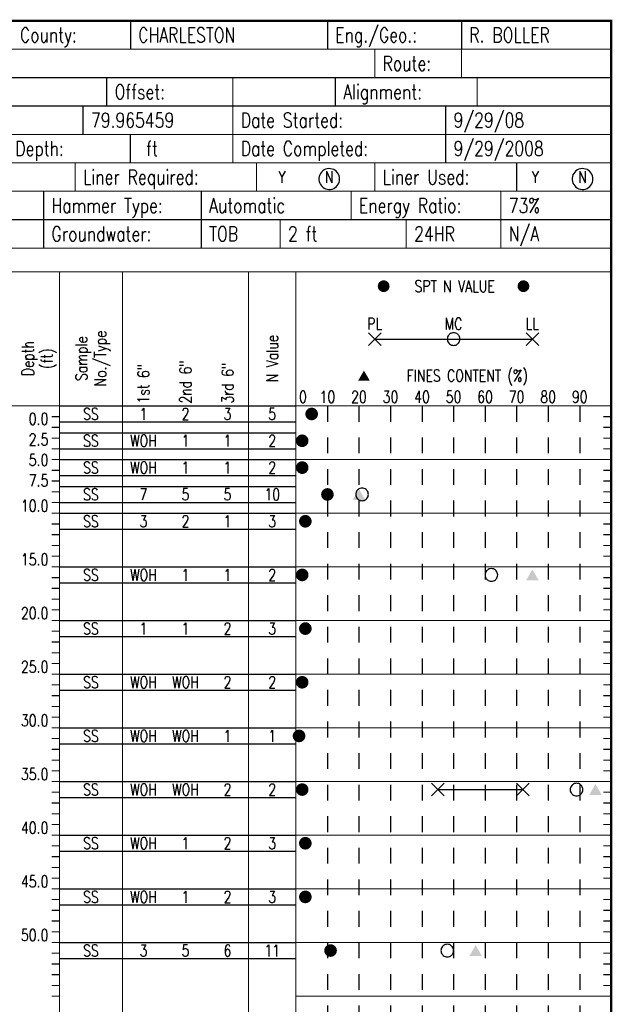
# Model space of a CAD drawing. Extents: x -0.1 to 7.6, y 0 to 10.3.
# Tile 3 of 3: x 3.8 to 7.6, y 3.7 to 9.9. Entities that reach past the tile are written whole.
import ezdxf
from ezdxf.enums import TextEntityAlignment as Align

# ---------------------------------------------------------------- set-up
doc = ezdxf.new("R2010")
doc.units = 0
doc.linetypes.add('Dot', pattern=[0.04, 0, -0.04])
doc.linetypes.add('Solid', pattern=[0])
doc.layers.get('0').update_dxf_attribs({"linetype": 'Solid'})
doc.styles.add('ROMAND', font='romand', dxfattribs={"height": 1})

# ---------------------------------------------------------------- blocks, each defined once
blk = doc.blocks.new('DMK_1')
at = {"color": 7}
for points in [[(-49.25, 8.7), (-50, 0), (-49.25, 8.7), (-49.25, -8.7)], [(-43.3, 25), (-47, 17.1), (-43.3, 25), (-49.25, 8.7)], [(-43.3, 25), (-49.25, 8.7), (-43.3, 25), (-49.25, -8.7)], [(-43.3, 25), (-49.25, -8.7), (-43.3, 25), (-25, -43.3)], [(-8.7, 49.25), (-25, 43.3), (-8.7, 49.25), (-43.3, 25)], [(25, 43.3), (-8.7, 49.25), (25, 43.3), (-43.3, 25)], [(-25, 43.3), (-38.3, 32.15), (-25, 43.3), (-43.3, 25)], [(25, -43.3), (25, 43.3), (25, -43.3), (-43.3, 25)], [(-25, -43.3), (25, -43.3), (-25, -43.3), (-43.3, 25)], [(-25, 43.3), (-32.15, 38.3), (-25, 43.3), (-38.3, 32.15)], [(-32.15, 38.3), (-35.35, 35.35), (-32.15, 38.3), (-38.3, 32.15)], [(-8.7, 49.25), (-17.1, 47), (-8.7, 49.25), (-25, 43.3)], [(8.7, 49.25), (0, 50), (8.7, 49.25), (-8.7, 49.25)], [(25, 43.3), (8.7, 49.25), (25, 43.3), (-8.7, 49.25)], [(25, 43.3), (17.1, 47), (25, 43.3), (8.7, 49.25)], [(43.3, 25), (32.15, 38.3), (43.3, 25), (25, 43.3)], [(49.25, 8.7), (43.3, 25), (49.25, 8.7), (25, 43.3)], [(25, -43.3), (49.25, 8.7), (25, -43.3), (25, 43.3)], [(25, -43.3), (43.3, -25), (25, -43.3), (49.25, 8.7)], [(38.3, 32.15), (35.35, 35.35), (38.3, 32.15), (32.15, 38.3)], [(43.3, 25), (38.3, 32.15), (43.3, 25), (32.15, 38.3)], [(49.25, 8.7), (47, 17.1), (49.25, 8.7), (43.3, 25)], [(43.3, -25), (49.25, -8.7), (43.3, -25), (49.25, 8.7)], [(49.25, -8.7), (50, 0), (49.25, -8.7), (49.25, 8.7)], [(-49.25, -8.7), (-47, -17.1), (-49.25, -8.7), (-43.3, -25)], [(-49.25, -8.7), (-43.3, -25), (-49.25, -8.7), (-25, -43.3)], [(-43.3, -25), (-38.3, -32.15), (-43.3, -25), (-32.15, -38.3)], [(-43.3, -25), (-32.15, -38.3), (-43.3, -25), (-25, -43.3)], [(-38.3, -32.15), (-35.35, -35.35), (-38.3, -32.15), (-32.15, -38.3)], [(-25, -43.3), (-17.1, -47), (-25, -43.3), (-8.7, -49.25)], [(-25, -43.3), (-8.7, -49.25), (-25, -43.3), (25, -43.3)], [(-8.7, -49.25), (8.7, -49.25), (-8.7, -49.25), (25, -43.3)], [(-8.7, -49.25), (0, -50), (-8.7, -49.25), (8.7, -49.25)], [(8.7, -49.25), (17.1, -47), (8.7, -49.25), (25, -43.3)], [(25, -43.3), (38.3, -32.15), (25, -43.3), (43.3, -25)], [(25, -43.3), (32.15, -38.3), (25, -43.3), (38.3, -32.15)], [(32.15, -38.3), (35.35, -35.35), (32.15, -38.3), (38.3, -32.15)], [(43.3, -25), (47, -17.1), (43.3, -25), (49.25, -8.7)]]:
    blk.add_solid(points, dxfattribs=at)
blk = doc.blocks.new('DMK_3', base_point=(0, -6.7))
at = {"color": 7}
blk.add_solid([(-50, -50), (50, -50), (-50, -50), (0, 36.6)], dxfattribs=at)
blk = doc.blocks.new('DMK_19')
at = {"color": 7, "linetype": 'Solid'}
for points in [[(-50, -50), (50, 50)], [(50, -50), (-50, 50)]]:
    blk.add_lwpolyline(points, dxfattribs=at)
blk = doc.blocks.new('DMK_7')
at = {"color": 7, "linetype": 'Solid'}
blk.add_lwpolyline([(0, -50), (8.7, -49.25), (17.1, -47), (25, -43.3), (32.15, -38.3), (35.35, -35.35), (38.3, -32.15), (43.3, -25), (47, -17.1), (49.25, -8.7), (50, 0), (49.25, 8.7), (47, 17.1), (43.3, 25), (38.3, 32.15), (35.35, 35.35), (32.15, 38.3), (25, 43.3), (17.1, 47), (8.7, 49.25), (0, 50), (-8.7, 49.25), (-17.1, 47), (-25, 43.3), (-32.15, 38.3), (-35.35, 35.35), (-38.3, 32.15), (-43.3, 25), (-47, 17.1), (-49.25, 8.7), (-50, 0), (-49.25, -8.7), (-47, -17.1), (-43.3, -25), (-38.3, -32.15), (-35.35, -35.35), (-32.15, -38.3), (-25, -43.3), (-17.1, -47), (-8.7, -49.25), (0, -50)], dxfattribs=at)
blk = doc.blocks.new('DMK_11')
at = {"color": 7}
for points in [[(-49.25, 8.7), (-50, 0), (-49.25, 8.7), (-49.25, -8.7)], [(-43.3, 25), (-47, 17.1), (-43.3, 25), (-49.25, 8.7)], [(-43.3, 25), (-49.25, 8.7), (-43.3, 25), (-49.25, -8.7)], [(-43.3, 25), (-49.25, -8.7), (-43.3, 25), (-25, -43.3)], [(-8.7, 49.25), (-25, 43.3), (-8.7, 49.25), (-43.3, 25)], [(25, 43.3), (-8.7, 49.25), (25, 43.3), (-43.3, 25)], [(-25, 43.3), (-38.3, 32.15), (-25, 43.3), (-43.3, 25)], [(25, -43.3), (25, 43.3), (25, -43.3), (-43.3, 25)], [(-25, -43.3), (25, -43.3), (-25, -43.3), (-43.3, 25)], [(-25, 43.3), (-32.15, 38.3), (-25, 43.3), (-38.3, 32.15)], [(-32.15, 38.3), (-35.35, 35.35), (-32.15, 38.3), (-38.3, 32.15)], [(-8.7, 49.25), (-17.1, 47), (-8.7, 49.25), (-25, 43.3)], [(8.7, 49.25), (0, 50), (8.7, 49.25), (-8.7, 49.25)], [(25, 43.3), (8.7, 49.25), (25, 43.3), (-8.7, 49.25)], [(25, 43.3), (17.1, 47), (25, 43.3), (8.7, 49.25)], [(43.3, 25), (32.15, 38.3), (43.3, 25), (25, 43.3)], [(49.25, 8.7), (43.3, 25), (49.25, 8.7), (25, 43.3)], [(25, -43.3), (49.25, 8.7), (25, -43.3), (25, 43.3)], [(25, -43.3), (43.3, -25), (25, -43.3), (49.25, 8.7)], [(38.3, 32.15), (35.35, 35.35), (38.3, 32.15), (32.15, 38.3)], [(43.3, 25), (38.3, 32.15), (43.3, 25), (32.15, 38.3)], [(49.25, 8.7), (47, 17.1), (49.25, 8.7), (43.3, 25)], [(43.3, -25), (49.25, -8.7), (43.3, -25), (49.25, 8.7)], [(49.25, -8.7), (50, 0), (49.25, -8.7), (49.25, 8.7)], [(-49.25, -8.7), (-47, -17.1), (-49.25, -8.7), (-43.3, -25)], [(-49.25, -8.7), (-43.3, -25), (-49.25, -8.7), (-25, -43.3)], [(-43.3, -25), (-38.3, -32.15), (-43.3, -25), (-32.15, -38.3)], [(-43.3, -25), (-32.15, -38.3), (-43.3, -25), (-25, -43.3)], [(-38.3, -32.15), (-35.35, -35.35), (-38.3, -32.15), (-32.15, -38.3)], [(-25, -43.3), (-17.1, -47), (-25, -43.3), (-8.7, -49.25)], [(-25, -43.3), (-8.7, -49.25), (-25, -43.3), (25, -43.3)], [(-8.7, -49.25), (8.7, -49.25), (-8.7, -49.25), (25, -43.3)], [(-8.7, -49.25), (0, -50), (-8.7, -49.25), (8.7, -49.25)], [(8.7, -49.25), (17.1, -47), (8.7, -49.25), (25, -43.3)], [(25, -43.3), (38.3, -32.15), (25, -43.3), (43.3, -25)], [(25, -43.3), (32.15, -38.3), (25, -43.3), (38.3, -32.15)], [(32.15, -38.3), (35.35, -35.35), (32.15, -38.3), (38.3, -32.15)], [(43.3, -25), (47, -17.1), (43.3, -25), (49.25, -8.7)]]:
    blk.add_solid(points, dxfattribs=at)
blk = doc.blocks.new('DMK_31', base_point=(0, -6.7))
at = {"color": 7}
blk.add_solid([(-50, -50), (50, -50), (-50, -50), (0, 36.6)], dxfattribs=at)

msp = doc.modelspace()

# ---------------------------------------------------------------- linework, layer by layer
at = {"color": 7, "linetype": 'Solid'}
for points, const_width in [([(0, 0.7), (7.6, 0.7), (7.6, 9.94), (0, 9.94), (0, 0.7)], 0.014), ([(0, 9.76), (7.6, 9.76)], 0.007), ([(6.1, 9.76), (6.1, 9.58)], 0.007), ([(6.65, 9.76), (6.65, 9.58)], 0.007), ([(0, 9.58), (7.6, 9.58)], 0.007), ([(4.4, 9.58), (4.4, 9.4)], 0.007), ([(5.2, 9.58), (5.2, 9.4)], 0.007), ([(5.85, 9.58), (5.85, 9.4)], 0.007), ([(6.75, 9.58), (6.75, 9.4)], 0.007), ([(0, 9.4), (7.6, 9.4)], 0.007), ([(4.25, 9.4), (4.25, 9.22)], 0.007), ([(5.2, 9.4), (5.2, 9.22)], 0.007), ([(6.55, 9.4), (6.55, 9.22)], 0.007), ([(0, 9.22), (7.6, 9.22)], 0.007), ([(4.55, 9.22), (4.55, 9.04)], 0.007), ([(5.2, 9.22), (5.2, 9.04)], 0.007), ([(6.55, 9.22), (6.55, 9.04)], 0.007), ([(0, 9.04), (7.6, 9.04)], 0.007), ([(4.2, 9.04), (4.2, 8.86)], 0.007), ([(5.35, 9.04), (5.35, 8.86)], 0.007), ([(6.1, 9.04), (6.1, 8.86)], 0.007), ([(7, 9.04), (7, 8.86)], 0.007), ([(0, 8.86), (7.6, 8.86)], 0.007), ([(4, 8.86), (4, 8.68)], 0.007), ([(5, 8.86), (5, 8.68)], 0.007), ([(5.95, 8.86), (5.95, 8.68)], 0.007), ([(6.9, 8.86), (6.9, 8.68)], 0.007), ([(0, 8.68), (7.6, 8.68)], 0.007), ([(4, 8.68), (4, 8.5)], 0.007), ([(5, 8.68), (5, 8.5)], 0.007), ([(5.5, 8.68), (5.5, 8.5)], 0.007), ([(6.3, 8.68), (6.3, 8.5)], 0.007), ([(6.9, 8.68), (6.9, 8.5)], 0.007), ([(0, 8.5), (7.6, 8.5)], 0.007), ([(0, 8.35), (7.6, 8.35)], 0.007), ([(4.1, 8.35), (4.1, 0.7)], 0.007), ([(4.5, 8.35), (4.5, 0.7)], 0.007), ([(5.3, 8.35), (5.3, 0.7)], 0.007), ([(5.6, 8.35), (5.6, 0.7)], 0.007), ([(0, 7.5), (7.6, 7.5)], 0.007), ([(4.1, 7.5), (4.05, 7.5)], 0.007), ([(5.6, 7.5), (7.6, 7.5)], 0.007), ([(7.6, 7.5), (7.55, 7.5)], 0.007), ([(4.1, 7.432), (4.05, 7.432)], 0.007), ([(7.6, 7.432), (7.55, 7.432)], 0.007), ([(4.1, 7.364), (4.05, 7.364)], 0.007), ([(7.6, 7.364), (7.55, 7.364)], 0.007), ([(4.1, 7.296), (4.05, 7.296)], 0.007), ([(7.6, 7.296), (7.55, 7.296)], 0.007), ([(4.1, 7.228), (4.05, 7.228)], 0.007), ([(7.6, 7.228), (7.55, 7.228)], 0.007), ([(4.1, 7.16), (4.05, 7.16)], 0.007), ([(5.6, 7.16), (7.6, 7.16)], 0.007), ([(7.6, 7.16), (7.55, 7.16)], 0.007), ([(4.1, 7.092), (4.05, 7.092)], 0.007), ([(7.6, 7.092), (7.55, 7.092)], 0.007), ([(4.1, 7.024), (4.05, 7.024)], 0.007), ([(7.6, 7.024), (7.55, 7.024)], 0.007), ([(4.1, 6.956), (4.05, 6.956)], 0.007), ([(7.6, 6.956), (7.55, 6.956)], 0.007), ([(4.1, 6.888), (4.05, 6.888)], 0.007), ([(7.6, 6.888), (7.55, 6.888)], 0.007), ([(4.1, 6.82), (4.05, 6.82)], 0.007), ([(5.6, 6.82), (7.6, 6.82)], 0.007), ([(7.6, 6.82), (7.55, 6.82)], 0.007), ([(4.1, 6.752), (4.05, 6.752)], 0.007), ([(7.6, 6.752), (7.55, 6.752)], 0.007), ([(4.1, 6.684), (4.05, 6.684)], 0.007), ([(7.6, 6.684), (7.55, 6.684)], 0.007), ([(4.1, 6.616), (4.05, 6.616)], 0.007), ([(7.6, 6.616), (7.55, 6.616)], 0.007), ([(4.1, 6.548), (4.05, 6.548)], 0.007), ([(7.6, 6.548), (7.55, 6.548)], 0.007), ([(4.1, 6.48), (4.05, 6.48)], 0.007), ([(5.6, 6.48), (7.6, 6.48)], 0.007), ([(7.6, 6.48), (7.55, 6.48)], 0.007), ([(4.1, 6.412), (4.05, 6.412)], 0.007), ([(7.6, 6.412), (7.55, 6.412)], 0.007), ([(4.1, 6.344), (4.05, 6.344)], 0.007), ([(7.6, 6.344), (7.55, 6.344)], 0.007), ([(4.1, 6.276), (4.05, 6.276)], 0.007), ([(7.6, 6.276), (7.55, 6.276)], 0.007), ([(4.1, 6.208), (4.05, 6.208)], 0.007), ([(7.6, 6.208), (7.55, 6.208)], 0.007), ([(4.1, 6.14), (4.05, 6.14)], 0.007), ([(5.6, 6.14), (7.6, 6.14)], 0.007), ([(7.6, 6.14), (7.55, 6.14)], 0.007), ([(4.1, 6.072), (4.05, 6.072)], 0.007), ([(7.6, 6.072), (7.55, 6.072)], 0.007), ([(4.1, 6.004), (4.05, 6.004)], 0.007), ([(7.6, 6.004), (7.55, 6.004)], 0.007), ([(4.1, 5.936), (4.05, 5.936)], 0.007), ([(7.6, 5.936), (7.55, 5.936)], 0.007), ([(4.1, 5.868), (4.05, 5.868)], 0.007), ([(7.6, 5.868), (7.55, 5.868)], 0.007), ([(4.1, 5.8), (4.05, 5.8)], 0.007), ([(5.6, 5.8), (7.6, 5.8)], 0.007), ([(7.6, 5.8), (7.55, 5.8)], 0.007), ([(4.1, 5.732), (4.05, 5.732)], 0.007), ([(7.6, 5.732), (7.55, 5.732)], 0.007), ([(4.1, 5.664), (4.05, 5.664)], 0.007), ([(7.6, 5.664), (7.55, 5.664)], 0.007), ([(4.1, 5.596), (4.05, 5.596)], 0.007), ([(7.6, 5.596), (7.55, 5.596)], 0.007), ([(4.1, 5.528), (4.05, 5.528)], 0.007), ([(7.6, 5.528), (7.55, 5.528)], 0.007), ([(4.1, 5.46), (4.05, 5.46)], 0.007), ([(5.6, 5.46), (7.6, 5.46)], 0.007), ([(7.6, 5.46), (7.55, 5.46)], 0.007), ([(4.1, 5.392), (4.05, 5.392)], 0.007), ([(7.6, 5.392), (7.55, 5.392)], 0.007), ([(4.1, 5.324), (4.05, 5.324)], 0.007), ([(7.6, 5.324), (7.55, 5.324)], 0.007), ([(4.1, 5.256), (4.05, 5.256)], 0.007), ([(7.6, 5.256), (7.55, 5.256)], 0.007), ([(4.1, 5.188), (4.05, 5.188)], 0.007), ([(7.6, 5.188), (7.55, 5.188)], 0.007), ([(4.1, 5.12), (4.05, 5.12)], 0.007), ([(5.6, 5.12), (7.6, 5.12)], 0.007), ([(7.6, 5.12), (7.55, 5.12)], 0.007), ([(4.1, 5.052), (4.05, 5.052)], 0.007), ([(7.6, 5.052), (7.55, 5.052)], 0.007), ([(4.1, 4.984), (4.05, 4.984)], 0.007), ([(7.6, 4.984), (7.55, 4.984)], 0.007), ([(4.1, 4.916), (4.05, 4.916)], 0.007), ([(7.6, 4.916), (7.55, 4.916)], 0.007), ([(4.1, 4.848), (4.05, 4.848)], 0.007), ([(7.6, 4.848), (7.55, 4.848)], 0.007), ([(4.1, 4.78), (4.05, 4.78)], 0.007), ([(5.6, 4.78), (7.6, 4.78)], 0.007), ([(7.6, 4.78), (7.55, 4.78)], 0.007), ([(4.1, 4.712), (4.05, 4.712)], 0.007), ([(7.6, 4.712), (7.55, 4.712)], 0.007), ([(4.1, 4.644), (4.05, 4.644)], 0.007), ([(7.6, 4.644), (7.55, 4.644)], 0.007), ([(4.1, 4.576), (4.05, 4.576)], 0.007), ([(7.6, 4.576), (7.55, 4.576)], 0.007), ([(4.1, 4.508), (4.05, 4.508)], 0.007), ([(7.6, 4.508), (7.55, 4.508)], 0.007), ([(4.1, 4.44), (4.05, 4.44)], 0.007), ([(5.6, 4.44), (7.6, 4.44)], 0.007), ([(7.6, 4.44), (7.55, 4.44)], 0.007), ([(4.1, 4.372), (4.05, 4.372)], 0.007), ([(7.6, 4.372), (7.55, 4.372)], 0.007), ([(4.1, 4.304), (4.05, 4.304)], 0.007), ([(7.6, 4.304), (7.55, 4.304)], 0.007), ([(4.1, 4.236), (4.05, 4.236)], 0.007), ([(7.6, 4.236), (7.55, 4.236)], 0.007), ([(4.1, 4.168), (4.05, 4.168)], 0.007), ([(7.6, 4.168), (7.55, 4.168)], 0.007), ([(4.1, 4.1), (4.05, 4.1)], 0.007), ([(5.6, 4.1), (7.6, 4.1)], 0.007), ([(7.6, 4.1), (7.55, 4.1)], 0.007), ([(4.1, 4.032), (4.05, 4.032)], 0.007), ([(7.6, 4.032), (7.55, 4.032)], 0.007), ([(4.1, 3.964), (4.05, 3.964)], 0.007), ([(7.6, 3.964), (7.55, 3.964)], 0.007), ([(4.1, 3.896), (4.05, 3.896)], 0.007), ([(7.6, 3.896), (7.55, 3.896)], 0.007), ([(4.1, 3.828), (4.05, 3.828)], 0.007), ([(7.6, 3.828), (7.55, 3.828)], 0.007), ([(4.1, 3.76), (4.05, 3.76)], 0.007), ([(5.6, 3.76), (7.6, 3.76)], 0.007), ([(7.6, 3.76), (7.55, 3.76)], 0.007)]:
    msp.add_lwpolyline(points, dxfattribs=dict(at, const_width=const_width))
for points in [[(4.55, 9.94), (4.55, 9.76)], [(5.8, 9.94), (5.8, 9.76)], [(6.65, 9.94), (6.65, 9.76)], [(5.8089, 8.8716), (5.8196, 8.872), (5.83, 8.8741), (5.8399, 8.8779), (5.8491, 8.8832), (5.8573, 8.8899), (5.8644, 8.8978), (5.87, 8.9068), (5.8742, 8.9166), (5.8768, 8.9269), (5.8776, 8.9375), (5.8768, 8.9481), (5.8742, 8.9584), (5.87, 8.9682), (5.8644, 8.9772), (5.8573, 8.9851), (5.8491, 8.9918), (5.8399, 8.9971), (5.83, 9.0009), (5.8196, 9.003), (5.8089, 9.0034), (5.7984, 9.0022), (5.7882, 8.9992), (5.7786, 8.9947), (5.7699, 8.9886), (5.7622, 8.9813), (5.7558, 8.9728), (5.7509, 8.9634), (5.7475, 8.9533), (5.7458, 8.9428), (5.7458, 8.9322), (5.7475, 8.9217), (5.7509, 8.9116), (5.7558, 8.9022), (5.7622, 8.8937), (5.7699, 8.8864), (5.7786, 8.8803), (5.7882, 8.8758), (5.7984, 8.8728), (5.8089, 8.8716)], [(7.4154, 8.8716), (7.426, 8.872), (7.4365, 8.8741), (7.4464, 8.8779), (7.4556, 8.8832), (7.4638, 8.8899), (7.4709, 8.8978), (7.4765, 8.9068), (7.4807, 8.9166), (7.4832, 8.9269), (7.4841, 8.9375), (7.4832, 8.9481), (7.4807, 8.9584), (7.4765, 8.9682), (7.4709, 8.9772), (7.4638, 8.9851), (7.4556, 8.9918), (7.4464, 8.9971), (7.4365, 9.0009), (7.426, 9.003), (7.4154, 9.0034), (7.4049, 9.0022), (7.3947, 8.9992), (7.3851, 8.9947), (7.3763, 8.9886), (7.3687, 8.9813), (7.3623, 8.9728), (7.3574, 8.9634), (7.354, 8.9533), (7.3523, 8.9428), (7.3523, 8.9322), (7.354, 8.9217), (7.3574, 8.9116), (7.3623, 8.9022), (7.3687, 8.8937), (7.3763, 8.8864), (7.3851, 8.8803), (7.3947, 8.8758), (7.4049, 8.8728), (7.4154, 8.8716)], [(6.1, 7.9233), (7.1, 7.9233)], [(4.1, 7.5), (5.6, 7.5)], [(4.1, 7.398), (5.6, 7.398)], [(4.1, 7.33), (5.6, 7.33)], [(4.1, 7.228), (5.6, 7.228)], [(4.1, 7.16), (5.6, 7.16)], [(4.1, 7.058), (5.6, 7.058)], [(4.1, 6.99), (5.6, 6.99)], [(4.1, 6.888), (5.6, 6.888)], [(4.1, 6.82), (5.6, 6.82)], [(4.1, 6.718), (5.6, 6.718)], [(4.1, 6.48), (5.6, 6.48)], [(4.1, 6.378), (5.6, 6.378)], [(4.1, 6.14), (5.6, 6.14)], [(4.1, 6.038), (5.6, 6.038)], [(4.1, 5.8), (5.6, 5.8)], [(4.1, 5.698), (5.6, 5.698)], [(4.1, 5.46), (5.6, 5.46)], [(4.1, 5.358), (5.6, 5.358)], [(4.1, 5.12), (5.6, 5.12)], [(6.5, 5.069), (7.04, 5.069)], [(4.1, 5.018), (5.6, 5.018)], [(4.1, 4.78), (5.6, 4.78)], [(4.1, 4.678), (5.6, 4.678)], [(4.1, 4.44), (5.6, 4.44)], [(4.1, 4.338), (5.6, 4.338)], [(4.1, 4.1), (5.6, 4.1)], [(4.1, 3.998), (5.6, 3.998)]]:
    msp.add_lwpolyline(points, dxfattribs=at)
at = {"color": 7, "linetype": 'Dot'}
for points in [[(5.8, 7.5), (5.8, 0.7)], [(6, 7.5), (6, 0.7)], [(6, 7.5), (6, 0.7)], [(6.2, 7.5), (6.2, 0.7)], [(6.4, 7.5), (6.4, 0.7)], [(6.4, 7.5), (6.4, 0.7)], [(6.6, 7.5), (6.6, 0.7)], [(6.8, 7.5), (6.8, 0.7)], [(6.8, 7.5), (6.8, 0.7)], [(7, 7.5), (7, 0.7)], [(7.2, 7.5), (7.2, 0.7)], [(7.2, 7.5), (7.2, 0.7)], [(7.4, 7.5), (7.4, 0.7)]]:
    msp.add_lwpolyline(points, dxfattribs=at)

# ---------------------------------------------------------------- block references
for name, p, xscale, yscale in [('DMK_11', (6.1567, 8.2583), 0.000744, 0.000744), ('DMK_11', (7.0433, 8.2583), 0.000744, 0.000744), ('DMK_19', (6.1, 7.9233), 0.0008, 0.0008), ('DMK_7', (6.6, 7.9233), 0.0008, 0.0008), ('DMK_19', (7.1, 7.9233), 0.0008, 0.0008), ('DMK_31', (6.0317, 7.6917), 0.000744, 0.000744), ('DMK_1', (5.7, 7.449), 0.0008, 0.0008), ('DMK_1', (5.64, 7.279), 0.0008, 0.0008), ('DMK_1', (5.64, 7.109), 0.0008, 0.0008), ('DMK_1', (5.8, 6.939), 0.0008, 0.0008), ('DMK_3', (6, 6.939), 0.0008, 0.0008), ('DMK_7', (6.02, 6.939), 0.0008, 0.0008), ('DMK_1', (5.66, 6.769), 0.0008, 0.0008), ('DMK_1', (5.64, 6.429), 0.0008, 0.0008), ('DMK_7', (6.84, 6.429), 0.0008, 0.0008), ('DMK_3', (7.1, 6.429), 0.0008, 0.0008), ('DMK_1', (5.66, 6.089), 0.0008, 0.0008), ('DMK_1', (5.64, 5.749), 0.0008, 0.0008), ('DMK_1', (5.62, 5.409), 0.0008, 0.0008), ('DMK_1', (5.64, 5.069), 0.0008, 0.0008), ('DMK_19', (6.5, 5.069), 0.0008, 0.0008), ('DMK_19', (7.04, 5.069), 0.0008, 0.0008), ('DMK_7', (7.38, 5.069), 0.0008, 0.0008), ('DMK_3', (7.5, 5.069), 0.0008, 0.0008), ('DMK_1', (5.66, 4.729), 0.0008, 0.0008), ('DMK_1', (5.66, 4.389), 0.0008, 0.0008), ('DMK_1', (5.82, 4.049), 0.0008, 0.0008), ('DMK_7', (6.56, 4.049), 0.0008, 0.0008), ('DMK_3', (6.74, 4.049), 0.0008, 0.0008)]:
    msp.add_blockref(name, p, dxfattribs=dict(xscale=xscale, yscale=yscale))

# ---------------------------------------------------------------- texts
at = {"color": 7, "style": 'ROMAND', "width": 0.78}
for s, p in [('County:', (3.85, 9.85)), ('CHARLESTON', (4.6, 9.85)), ('Eng./Geo.:', (5.85, 9.85)), ('R. BOLLER', (6.7, 9.85)), ('Route:', (6.15, 9.67)), ('Offset:', (4.45, 9.49)), ('Alignment:', (5.9, 9.49)), ('79.965459', (4.3, 9.31)), ('Date Started:', (5.25, 9.31)), ('9/29/08', (6.6, 9.31)), ('Core Depth:', (3.55, 9.13)), (' ft', (4.6, 9.13)), ('Date Completed:', (5.25, 9.13)), ('9/29/2008', (6.6, 9.13)), ('Liner Required:', (4.25, 8.95)), ('Liner Used:', (6.15, 8.95)), ('Hammer Type:', (4.05, 8.77)), ('Automatic', (5.05, 8.77)), ('Energy Ratio:', (6, 8.77)), ('73%', (6.95, 8.77)), ('Groundwater:', (4.05, 8.59)), ('TOB', (5.05, 8.59)), ('2 ft', (5.55, 8.59)), ('24HR', (6.35, 8.59)), ('N/A', (6.95, 8.59))]:
    msp.add_text(s, height=0.093, dxfattribs=at).set_placement(p, align=Align.MIDDLE_LEFT)
for s, p in [('Y', (5.5116, 8.95)), ('N', (5.8116, 8.95)), ('Y', (7.1181, 8.95)), ('N', (7.4181, 8.95)), ('    SPT N VALUE    ', (6.6, 8.2583)), ('    FINES CONTENT (%)', (6.6, 7.6917)), ('SS', (4.3, 7.449)), ('2', (4.9, 7.449)), ('3', (5.1665, 7.449)), ('1', (4.6335, 7.449)), ('5', (5.45, 7.449)), ('SS', (4.3, 7.279)), ('WOH', (4.6335, 7.279)), ('1', (4.9, 7.279)), ('1', (5.1665, 7.279)), ('2', (5.45, 7.279)), ('SS', (4.3, 7.109)), ('WOH', (4.6335, 7.109)), ('1', (4.9, 7.109)), ('1', (5.1665, 7.109)), ('2', (5.45, 7.109)), ('SS', (4.3, 6.939)), ('7', (4.6335, 6.939)), ('5', (4.9, 6.939)), ('5', (5.1665, 6.939)), ('10', (5.45, 6.939)), ('SS', (4.3, 6.769)), ('3', (4.6335, 6.769)), ('2', (4.9, 6.769)), ('1', (5.1665, 6.769)), ('3', (5.45, 6.769)), ('SS', (4.3, 6.429)), ('WOH', (4.6335, 6.429)), ('1', (4.9, 6.429)), ('1', (5.1665, 6.429)), ('2', (5.45, 6.429)), ('SS', (4.3, 6.089)), ('1', (4.6335, 6.089)), ('1', (4.9, 6.089)), ('2', (5.1665, 6.089)), ('3', (5.45, 6.089)), ('SS', (4.3, 5.749)), ('WOH', (4.6335, 5.749)), ('WOH', (4.9, 5.749)), ('2', (5.1665, 5.749)), ('2', (5.45, 5.749)), ('SS', (4.3, 5.409)), ('WOH', (4.6335, 5.409)), ('WOH', (4.9, 5.409)), ('1', (5.1665, 5.409)), ('1', (5.45, 5.409)), ('SS', (4.3, 5.069)), ('WOH', (4.6335, 5.069)), ('WOH', (4.9, 5.069)), ('2', (5.1665, 5.069)), ('2', (5.45, 5.069)), ('SS', (4.3, 4.729)), ('WOH', (4.6335, 4.729)), ('1', (4.9, 4.729)), ('2', (5.1665, 4.729)), ('3', (5.45, 4.729)), ('SS', (4.3, 4.389)), ('WOH', (4.6335, 4.389)), ('1', (4.9, 4.389)), ('2', (5.1665, 4.389)), ('3', (5.45, 4.389)), ('SS', (4.3, 4.049)), ('3', (4.6335, 4.049)), ('5', (4.9, 4.049)), ('6', (5.1665, 4.049)), ('11', (5.45, 4.049))]:
    msp.add_text(s, height=0.0744, dxfattribs=at).set_placement(p, align=Align.MIDDLE_CENTER)
for s, p in [('PL', (6.1, 7.9833)), ('MC', (6.6, 7.9833)), ('LL', (7.1, 7.9833)), ('10', (5.8, 7.52)), ('20', (6, 7.52)), ('30', (6.2, 7.52)), ('40', (6.4, 7.52)), ('50', (6.6, 7.52)), ('60', (6.8, 7.52)), ('70', (7, 7.52)), ('80', (7.2, 7.52)), ('90', (7.4, 7.52))]:
    msp.add_text(s, height=0.0744, dxfattribs=at).set_placement(p, align=Align.CENTER)
for s, p in [('Sample', (4.24, 7.8)), ('No./Type', (4.36, 7.8)), ('N Value', (5.45, 7.8)), ('Depth', (3.9, 7.8)), ('(ft)', (4.02, 7.8))]:
    msp.add_text(s, height=0.0744, rotation=90, dxfattribs=at).set_placement(p, align=Align.MIDDLE_CENTER)
for s, p in [('2nd 6"', (4.9, 7.515)), ('1st 6"', (4.633, 7.515)), ('3rd 6"', (5.167, 7.515))]:
    msp.add_text(s, height=0.0744, rotation=90, dxfattribs=at).set_placement(p, align=Align.MIDDLE_LEFT)
msp.add_text('0', height=0.0744, dxfattribs=at).set_placement((5.62, 7.52))
for s, p in [('0.0', (4.03, 7.38)), ('2.5', (4.03, 7.25)), ('5.0', (4.03, 7.12)), ('7.5', (4.03, 6.99)), ('10.0', (4.03, 6.83)), ('15.0', (4.03, 6.49)), ('20.0', (4.03, 6.15)), ('25.0', (4.03, 5.81)), ('30.0', (4.03, 5.47)), ('35.0', (4.03, 5.13)), ('40.0', (4.03, 4.79)), ('45.0', (4.03, 4.45)), ('50.0', (4.03, 4.11))]:
    msp.add_text(s, height=0.0744, dxfattribs=at).set_placement(p, align=Align.RIGHT)

doc.saveas('drawing.dxf')
